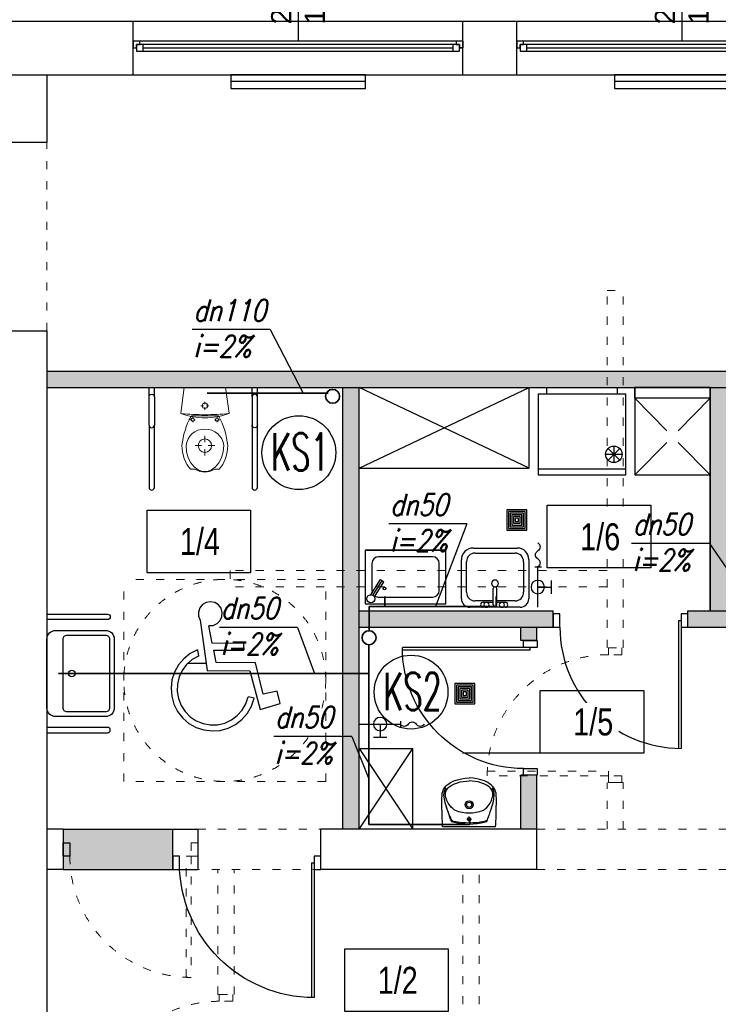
# Model space of a CAD drawing. Header units: millimetres. Extents: x 3698380 to 4312681, y 679670 to 844285.
# Tile 35 of 100: x 3970672 to 3975862, y 716673 to 723983. Entities that reach past the tile are written whole.
import ezdxf
from ezdxf.enums import TextEntityAlignment as Align

# ---------------------------------------------------------------- set-up
doc = ezdxf.new("R2010")
doc.units = ezdxf.units.MM
doc.header["$LTSCALE"] = 10
doc.linetypes.add('ACAD_ISO03W100', pattern=[30, 12, -18])
doc.linetypes.add('CENTER', pattern=[2, 1.25, -0.25, 0.25, -0.25])
for name, color, linetype, lineweight in [('0 20 cienka', 8, 'Continuous', 20), ('a_sc_nośna', 2, 'Continuous', 100), ('bloki', 214, 'Continuous', 13), ('HVAC_KS_odpływowe', 22, 'Continuous', 35), ('IS_Grafika', 7, 'Continuous', 20)]:
    doc.layers.add(name, color=color, linetype=linetype, lineweight=lineweight)
for name, color, linetype in [('15_LINIA_CIENKA', 1, 'Continuous'), ('__INST_opisy', 3, 'Continuous'), ('A_bloki', 252, 'Continuous'), ('A_kreskowanie', 8, 'Continuous'), ('A_opis_pom', 3, 'Continuous'), ('A_sc_istn', 252, 'Continuous'), ('A_sc_proj', 2, 'Continuous'), ('A_stolarka', 252, 'Continuous'), ('A_wymiary', 1, 'Continuous'), ('MUREK', 6, 'Continuous'), ('W', 8, 'CENTER')]:
    doc.layers.add(name, color=color, linetype=linetype)
doc.styles.add('253.Legenda_wodkan$0$simplex', font='simplex.shx')
doc.styles.add('ROMANS', font='romans.shx', dxfattribs={"width": 0.8, "oblique": 15})
doc.styles.get("Standard").update_dxf_attribs({"font": 'arial.ttf'})
doc.styles.add('Strzałki', font='ic-isocp.shx', dxfattribs={"width": 0.8})
doc.linetypes.add('TRACKS', pattern='A,0.15,[130,ltypeshp.shx,S=0.25,R=0,X=0,Y=0],0.15', length=0.3)

# ---------------------------------------------------------------- blocks, each defined once
blk = doc.blocks.new('*U462')
at = {"color": 252}
for p, q in [((-95, 20), (-100, 20)), ((-100, 15), (-97.5, 15)), ((-97.5, 15), (-97.5, 17.5)), ((-97.5, 17.5), (-95, 17.5)), ((-92.5, 17.5), (-97.5, 17.5)), ((-97.5, 17.5), (-97.5, 12.5)), ((-95, 17.5), (-95, 20)), ((140, 20), (-95, 20)), ((-92.5, 12.5), (-92.5, 17.5)), ((137.5, 17.5), (-92.5, 17.5)), ((-92.5, 15), (137.5, 15)), ((142.5, 17.5), (137.5, 17.5)), ((137.5, 17.5), (137.5, 12.5)), ((145, 20), (140, 20)), ((140, 20), (140, 17.5)), ((140, 17.5), (142.5, 17.5)), ((142.5, 17.5), (142.5, 15)), ((142.5, 12.5), (142.5, 17.5)), ((142.5, 15), (145, 15)), ((-97.5, 12.5), (-92.5, 12.5)), ((-92.5, 12.5), (137.5, 12.5)), ((-92.5, 12.5), (137.5, 12.5)), ((137.5, 12.5), (142.5, 12.5))]:
    blk.add_line(p, q, dxfattribs=at)
for points in [[(-100, 20), (-100, 15), (-97.5, 15)], [(145, 20), (145, 14.99), (142.5, 15)]]:
    blk.add_lwpolyline(points, dxfattribs=at)
blk = doc.blocks.new('*U338')
at = {"color": 252}
blk.add_lwpolyline([(75, 0), (0, 0)], dxfattribs=at)
for tag, p in [('S', (30, 5)), ('H', (30, -20))]:
    blk.add_attdef(tag, text='', height=15, dxfattribs=at).set_placement(p, align=Align.CENTER)
blk = doc.blocks.new('drzwiniepe')
at = {"layer": 'A_stolarka', "ltscale": 2}
for p, q in [((1098870.7, 962140.2), (1098870.7, 963140)), ((1098890.7, 962140.2), (1098890.7, 963140.2)), ((1098870.7, 962140.2), (1098890.7, 962140.2))]:
    blk.add_line(p, q, dxfattribs=at)
for points in [[(1097840.7, 962190.2), (1097890.7, 962190.2), (1097890.7, 962090.2), (1097840.7, 962090.2)], [(1098890.7, 962190.2), (1098940.7, 962190.2), (1098940.7, 962090.2), (1098890.7, 962090.2)]]:
    blk.add_lwpolyline(points, close=True, dxfattribs=at)
blk.add_arc((1098890.7, 962140.2), 1000, 90, 180, dxfattribs=at)
blk = doc.blocks.new('UMY2')
for points in [[(-25.5, 0), (25.5, 0, -0.414214), (32, -6.5), (32, -43.5, -0.414214), (25.5, -50), (-25.5, -50, -0.414214), (-32, -43.5), (-32, -6.5, -0.414214)], [(-25.5, -12), (25.5, -12, -0.414214), (28.5, -15), (28.5, -43.5, -0.414214), (25.5, -46.5), (-25.5, -46.5, -0.414214), (-28.5, -43.5), (-28.5, -15, -0.414214)]]:
    blk.add_lwpolyline(points, format="xyb", close=True)
blk.add_circle((0, -18.5), 2.5)
blk = doc.blocks.new('A$C39F57054')
at = {"layer": '15_LINIA_CIENKA', "color": 8, "lineweight": 25}
for p, q in [((21.78, 79.55), (19.47, 78.21)), ((24.42, 79.99), (21.78, 79.55)), ((27.04, 79.47), (24.42, 79.99)), ((29.31, 78.06), (27.04, 79.47)), ((17.79, 76.13), (16.95, 73.6)), ((16.95, 73.6), (17.06, 70.93)), ((19.47, 78.21), (17.79, 76.13)), ((30.93, 75.93), (29.31, 78.06)), ((31.69, 73.37), (30.93, 75.93)), ((31.5, 70.7), (31.69, 73.37)), ((17.06, 70.93), (18.1, 68.47)), ((18.1, 68.47), (22.27, 37.34)), ((28.47, 66.41), (30.38, 68.28)), ((30.38, 68.28), (31.5, 70.7)), ((25.53, 54.23), (23.33, 65.02)), ((23.35, 65.19), (26.02, 65.33)), ((26.02, 65.33), (28.47, 66.41)), ((16.44, 50.18), (11.91, 47.86)), ((16.44, 50.18), (16.95, 46.37)), ((45.01, 54.15), (25.53, 54.23)), ((27.96, 42.35), (26.4, 49.97)), ((26.4, 49.97), (45, 49.89)), ((45, 49.89), (45.01, 54.15)), ((7.93, 44.7), (4.64, 40.82)), ((11.91, 47.86), (7.93, 44.7)), ((13.02, 44.12), (9.62, 41.12)), ((16.95, 46.37), (13.02, 44.12)), ((4.64, 40.82), (2.16, 36.38)), ((6.9, 37.49), (4.97, 33.4)), ((9.62, 41.12), (6.9, 37.49)), ((22.27, 37.34), (48.72, 37.23)), ((52.21, 42.25), (27.96, 42.35)), ((48.72, 37.23), (55.24, 13.3)), ((57.02, 22.69), (52.21, 42.25)), ((0.59, 31.55), (0, 26.5)), ((2.16, 36.38), (0.59, 31.55)), ((4.97, 33.4), (3.91, 28.99)), ((0, 26.5), (0.4, 21.43)), ((3.91, 28.99), (3.76, 24.47)), ((3.76, 24.47), (4.53, 20)), ((65.68, 24.58), (57.02, 22.69)), ((67.54, 17.02), (65.68, 24.58)), ((0.4, 21.43), (1.78, 16.53)), ((4.53, 20), (6.19, 15.79)), ((46.3, 16.77), (47.74, 21.06)), ((51.37, 20.24), (47.74, 21.06)), ((49.76, 15.42), (51.37, 20.24)), ((1.78, 16.53), (4.08, 12)), ((6.19, 15.79), (8.66, 11.99)), ((40.98, 9.49), (44.01, 12.86)), ((44.01, 12.86), (46.3, 16.77)), ((47.25, 11), (49.76, 15.42)), ((55.24, 13.3), (67.54, 17.02)), ((4.08, 12), (7.23, 8)), ((7.23, 8), (11.09, 4.69)), ((8.66, 11.99), (11.85, 8.78)), ((11.85, 8.78), (15.62, 6.27)), ((15.62, 6.27), (19.83, 4.58)), ((33.22, 4.91), (37.34, 6.8)), ((37.34, 6.8), (40.98, 9.49)), ((39.91, 4.02), (43.92, 7.15)), ((43.92, 7.15), (47.25, 11)), ((11.09, 4.69), (15.52, 2.2)), ((15.52, 2.2), (20.35, 0.61)), ((19.83, 4.58), (24.28, 3.77)), ((20.35, 0.61), (25.4, 0)), ((24.28, 3.77), (28.81, 3.89)), ((25.4, 0), (30.47, 0.38)), ((28.81, 3.89), (33.22, 4.91)), ((30.47, 0.38), (35.37, 1.74)), ((35.37, 1.74), (39.91, 4.02))]:
    blk.add_line(p, q, dxfattribs=at)
at = {"layer": 'W', "color": 8, "linetype": 'Continuous', "ltscale": 4}
blk.add_line((21.69, 41.7), (10.28, 41.7), dxfattribs=at)
blk = doc.blocks.new('rsredg')
at = {"layer": 'A_bloki', "linetype": 'Continuous'}
for p, q in [((538292.4, -1273228.3), (538291, -1273264.3)), ((538293, -1273211.6), (538292.4, -1273228.3)), ((538293.7, -1273194.3), (538293, -1273211.6)), ((538687.2, -1273194.3), (538293.7, -1273194.3)), ((538359.7, -1273238.6), (538352.4, -1273250.7)), ((538490.5, -1273234.4), (538490.5, -1273270.4)), ((538621.3, -1273238.6), (538623.7, -1273242.5)), ((538687.2, -1273194.3), (538687.9, -1273211.6)), ((538687.9, -1273211.6), (538688.6, -1273228.3)), ((538688.6, -1273228.3), (538689.9, -1273264.3)), ((538289.8, -1273301.6), (538288.6, -1273337.6)), ((538291, -1273264.3), (538289.8, -1273301.6)), ((538334, -1273306), (538327.4, -1273326.2)), ((538340.8, -1273284.9), (538334, -1273306)), ((538347, -1273265.7), (538340.8, -1273284.9)), ((538352.4, -1273250.7), (538347, -1273265.7)), ((538472.5, -1273252.4), (538508.5, -1273252.4)), ((538623.7, -1273242.5), (538626.3, -1273247.6)), ((538626.3, -1273247.6), (538630.2, -1273256.2)), ((538630.2, -1273256.2), (538635.1, -1273269.4)), ((538635.1, -1273269.4), (538637.8, -1273277.6)), ((538637.8, -1273277.6), (538640.8, -1273286.7)), ((538640.8, -1273286.7), (538647.2, -1273306.8)), ((538647.2, -1273306.8), (538653.7, -1273326.5)), ((538689.9, -1273264.3), (538691.2, -1273301.6)), ((538691.2, -1273301.6), (538692.3, -1273337.6)), ((538287.7, -1273370.3), (538287.6, -1273400.5)), ((538288.6, -1273337.6), (538287.7, -1273370.3)), ((538312.6, -1273372.6), (538306.5, -1273400.5)), ((538316.7, -1273358.6), (538312.6, -1273372.6)), ((538321.6, -1273343.5), (538316.7, -1273358.6)), ((538327.4, -1273326.2), (538321.6, -1273343.5)), ((538334.9, -1273370.3), (538325.4, -1273390.9)), ((538341.2, -1273359.9), (538334.9, -1273370.3)), ((538349, -1273349.5), (538341.2, -1273359.9)), ((538358.4, -1273339.2), (538349, -1273349.5)), ((538368.7, -1273329.9), (538358.4, -1273339.2)), ((538379.2, -1273322.1), (538368.7, -1273329.9)), ((538389.2, -1273316.2), (538379.2, -1273322.1)), ((538591.9, -1273316.2), (538601.8, -1273322.1)), ((538601.8, -1273322.1), (538612.3, -1273329.9)), ((538612.3, -1273329.9), (538622.6, -1273339.2)), ((538622.6, -1273339.2), (538632, -1273349.5)), ((538632, -1273349.5), (538639.8, -1273359.9)), ((538639.8, -1273359.9), (538646.1, -1273370.3)), ((538646.1, -1273370.3), (538655.6, -1273390.9)), ((538653.7, -1273326.5), (538659.4, -1273343.6)), ((538659.4, -1273343.6), (538664.3, -1273358.7)), ((538664.3, -1273358.7), (538668.4, -1273372.6)), ((538668.4, -1273372.6), (538674.4, -1273400.5)), ((538692.3, -1273337.6), (538693.3, -1273370.3)), ((538693.3, -1273370.3), (538693.4, -1273400.5)), ((538287.6, -1273400.5), (538288.9, -1273429.6)), ((538288.9, -1273429.6), (538290.8, -1273443.9)), ((538290.8, -1273443.9), (538294.4, -1273458)), ((538294.4, -1273458), (538300, -1273471.5)), ((538306.5, -1273400.5), (538303.6, -1273429.4)), ((538303.6, -1273429.4), (538303.9, -1273443.9)), ((538303.9, -1273443.9), (538306.6, -1273457.9)), ((538306.6, -1273457.9), (538312.1, -1273470.9)), ((538315.9, -1273422.3), (538314.4, -1273433.4)), ((538314.4, -1273433.4), (538314.7, -1273444.5)), ((538314.7, -1273444.5), (538317.1, -1273455.5)), ((538318.4, -1273411.6), (538315.9, -1273422.3)), ((538317.1, -1273455.5), (538321.4, -1273465.8)), ((538325.4, -1273390.9), (538318.4, -1273411.6)), ((538655.6, -1273390.9), (538662.6, -1273411.6)), ((538663.9, -1273455.5), (538659.7, -1273465.8)), ((538662.6, -1273411.6), (538665.2, -1273422.3)), ((538666.3, -1273444.5), (538663.9, -1273455.5)), ((538665.2, -1273422.3), (538666.6, -1273433.4)), ((538666.6, -1273433.4), (538666.3, -1273444.5)), ((538674.4, -1273457.9), (538668.8, -1273470.9)), ((538674.4, -1273400.5), (538677.4, -1273429.4)), ((538677, -1273443.9), (538674.4, -1273457.9)), ((538677.4, -1273429.4), (538677, -1273443.9)), ((538686.5, -1273458), (538681, -1273471.5)), ((538690.1, -1273443.9), (538686.5, -1273458)), ((538692, -1273429.6), (538690.1, -1273443.9)), ((538693.4, -1273400.5), (538692, -1273429.6)), ((538300, -1273471.5), (538307.3, -1273484.1)), ((538307.3, -1273484.1), (538316.4, -1273495.5)), ((538312.1, -1273470.9), (538319.7, -1273483.2)), ((538316.4, -1273495.5), (538326.8, -1273505.8)), ((538321.4, -1273465.8), (538327.4, -1273475.3)), ((538326.8, -1273505.8), (538338.4, -1273514.8)), ((538327.4, -1273475.3), (538334.7, -1273483.9)), ((538334.7, -1273483.9), (538343.1, -1273491.5)), ((538338.4, -1273514.8), (538350.8, -1273522.7)), ((538343.1, -1273491.5), (538361.6, -1273504.3)), ((538350.8, -1273522.7), (538377, -1273535.1)), ((538361.6, -1273504.3), (538381.7, -1273514.1)), ((538381.7, -1273514.1), (538402.7, -1273521.7)), ((538402.7, -1273521.7), (538424.3, -1273527.7)), ((538424.3, -1273527.7), (538446.2, -1273532.2)), ((538446.2, -1273532.2), (538468.3, -1273534.8)), ((538534.9, -1273532.2), (538512.7, -1273534.8)), ((538556.8, -1273527.7), (538534.9, -1273532.2)), ((538578.3, -1273521.7), (538556.8, -1273527.7)), ((538599.3, -1273514.1), (538578.3, -1273521.7)), ((538619.4, -1273504.3), (538599.3, -1273514.1)), ((538630.2, -1273522.7), (538603.9, -1273535.1)), ((538638, -1273491.5), (538619.4, -1273504.3)), ((538642.5, -1273514.8), (538630.2, -1273522.7)), ((538646.3, -1273483.9), (538638, -1273491.5)), ((538654.1, -1273505.8), (538642.5, -1273514.8)), ((538653.7, -1273475.3), (538646.3, -1273483.9)), ((538659.7, -1273465.8), (538653.7, -1273475.3)), ((538664.6, -1273495.5), (538654.1, -1273505.8)), ((538668.8, -1273470.9), (538661.3, -1273483.2)), ((538673.6, -1273484.1), (538664.6, -1273495.5)), ((538681, -1273471.5), (538673.6, -1273484.1)), ((538377, -1273535.1), (538404.6, -1273544.4)), ((538404.6, -1273544.4), (538432.9, -1273551.3)), ((538432.9, -1273551.3), (538461.6, -1273555.8)), ((538461.6, -1273555.8), (538490.5, -1273557.9)), ((538468.3, -1273534.8), (538490.6, -1273535.8)), ((538512.7, -1273534.8), (538490.5, -1273535.8)), ((538519.4, -1273555.8), (538490.5, -1273557.9)), ((538548.1, -1273551.3), (538519.4, -1273555.8)), ((538576.3, -1273544.4), (538548.1, -1273551.3)), ((538603.9, -1273535.1), (538576.3, -1273544.4))]:
    blk.add_line(p, q, dxfattribs=at)
for centre, radius, start, end in [((538381.3, -1273254.8), 27.1, 109.68294, 143.11023), ((538382.2, -1273260.1), 27.1, 100.5561, 141.31834), ((538490.5, -1273655.8), 442.6, 74.50029, 105.49971), ((538490.5, -1273844), 621, 79.49234, 100.50766), ((538490.5, -1273252.4), 12.2, 360, 180), ((538598.8, -1273260.1), 27.1, 38.68166, 79.44389), ((538599.6, -1273254.8), 27.1, 36.88977, 70.31706), ((539261.9, -1273654), 990.1, 155.4826, 163.59349), ((538490.5, -1273552.6), 257.2, 66.78838, 113.21162), ((538490.5, -1273252.4), 12.2, 180, 360), ((538490.5, -1273358.8), 29.7, 360, 180), ((538490.5, -1273358.8), 29.7, 180, 360), ((538490.5, -1273358.8), 19.4, 360, 180), ((538490.5, -1273358.8), 19.4, 180, 360)]:
    blk.add_arc(centre, radius, start, end, dxfattribs=at)
blk = doc.blocks.new('jndf')
at = {"layer": 'A_stolarka', "ltscale": 2}
for p, q in [((6685.7, -1555593.7), (6685.7, -1556543.7)), ((6685.7, -1555593.7), (6705.7, -1555593.7)), ((6705.7, -1555593.7), (6705.7, -1556543.7))]:
    blk.add_line(p, q, dxfattribs=at)
for points in [[(5755.7, -1555643.7), (5805.7, -1555643.7), (5805.7, -1555543.7), (5755.7, -1555543.7)], [(6705.7, -1555643.7), (6755.7, -1555643.7), (6755.7, -1555543.7), (6705.7, -1555543.7)]]:
    blk.add_lwpolyline(points, close=True, dxfattribs=at)
blk.add_arc((6705.7, -1555643.7), 900, 180, 270, dxfattribs=at)
blk = doc.blocks.new('kran ze złączką 2d - kran ze złączką 2d-1891425-1 PIĘTRO')
at = {"layer": 'A_bloki'}
for p, q in [((0, 2.18), (0, -2.82)), ((29.99, 0.01), (0, 0)), ((14.99, 0), (15, -10)), ((10, -10), (20, -10))]:
    blk.add_line(p, q, dxfattribs=at)
blk.add_circle((14.99, 0), 5, dxfattribs=at)
for centre, start, end in [((-8.87, -1.79), 31.09504, 148.90496), ((-2.93, 1.79), 211.09504, 328.90496), ((-14.81, 1.79), 211.09504, 328.90496)]:
    blk.add_arc(centre, 3.47, start, end, dxfattribs=at)
blk = doc.blocks.new('Wpust podłogowy - DN 100-1891426-1 PIĘTRO')
at = {"layer": 'A_bloki'}
for p, q in [((7.5, 7.5), (-7.5, 7.5)), ((-7.5, 7.5), (-7.5, -7.5)), ((7.5, 7.5), (-7.5, 7.5)), ((-7.5, 7.5), (-7.5, -7.5)), ((7.5, -7.5), (7.5, 7.5)), ((7.5, -7.5), (7.5, 7.5)), ((6.25, 6.25), (-6.25, 6.25)), ((-6.25, 6.25), (-6.25, -6.25)), ((5, 5), (-5, 5)), ((-5, 5), (-5, -5)), ((3.75, 3.75), (-3.75, 3.75)), ((-3.75, 3.75), (-3.75, -3.75)), ((2.5, 2.5), (-2.5, 2.5)), ((-2.5, 2.5), (-2.5, -2.5)), ((1.25, 1.25), (-1.25, 1.25)), ((-1.25, 1.25), (-1.25, -1.25)), ((1.25, -1.25), (1.25, 1.25)), ((2.5, -2.5), (2.5, 2.5)), ((3.75, -3.75), (3.75, 3.75)), ((5, -5), (5, 5)), ((6.25, -6.25), (6.25, 6.25)), ((-6.25, -6.25), (6.25, -6.25)), ((-5, -5), (5, -5)), ((-3.75, -3.75), (3.75, -3.75)), ((-2.5, -2.5), (2.5, -2.5)), ((-1.25, -1.25), (1.25, -1.25)), ((-7.5, -7.5), (7.5, -7.5)), ((-7.5, -7.5), (7.5, -7.5))]:
    blk.add_line(p, q, dxfattribs=at)
blk = doc.blocks.new('zlew_ 1 komora_ gospodarczy_ 01 - 500 x 440mm-1748953-1 PIĘTRO')
at = {"layer": 'A_bloki'}
for p, q in [((-14.54, 25.99), (18.13, 25.99)), ((-14.54, 25.99), (18.13, 25.99)), ((-13.27, 22.18), (16.41, 22.18)), ((-23.43, -11.66), (-23.43, 17.1)), ((-23.43, -11.66), (-23.43, 17.1)), ((-19.62, -6.9), (-19.62, 15.83)), ((22.76, 15.83), (22.76, -6.9)), ((26.57, 17.55), (26.57, -11.66)), ((26.57, 17.55), (26.57, -11.66)), ((0.3, -16.07), (0.3, -4.04)), ((2.84, -16.07), (2.84, -4.04)), ((0.3, -13.25), (-13.27, -13.25)), ((-7.32, -14.2), (0.3, -14.2)), ((16.41, -13.25), (2.84, -13.25)), ((2.84, -14.2), (9.19, -14.2)), ((20.22, -18.01), (-17.08, -18.01)), ((20.22, -18.01), (-17.08, -18.01)), ((9.19, -18.01), (-7.32, -18.01))]:
    blk.add_line(p, q, dxfattribs=at)
for centre, radius, start, end in [((-14.54, 17.1), 8.89, 90, 180), ((-14.54, 17.1), 8.89, 90, 180), ((-13.27, 15.83), 6.35, 90, 180), ((16.41, 15.83), 6.35, 360, 90), ((18.13, 17.55), 8.44, 0, 90), ((18.13, 17.55), 8.44, 360, 90), ((1.57, -0.32), 2.54, 360, 180), ((-13.27, -6.9), 6.35, 180, 270), ((1.57, -0.32), 2.54, 180, 0), ((1.57, -4.04), 1.27, 360, 180), ((16.41, -6.9), 6.35, 270, 0), ((-17.08, -11.66), 6.35, 180, 270), ((-17.08, -11.66), 6.35, 180, 270), ((-7.32, -16.11), 1.91, 90, 270), ((-4.78, -16.11), 1.9, 360, 180), ((6.65, -16.11), 1.9, 0, 180), ((9.19, -16.11), 1.9, 270, 90), ((20.22, -11.66), 6.35, 270, 0), ((20.22, -11.66), 6.35, 270, 0), ((-4.78, -16.11), 1.9, 180, 0), ((1.57, -16.07), 1.27, 180, 0), ((6.65, -16.11), 1.9, 180, 0)]:
    blk.add_arc(centre, radius, start, end, dxfattribs=at)
blk = doc.blocks.new('d')
at = {"layer": 'A_kreskowanie', "ltscale": 2}
h = blk.add_hatch(color=252, dxfattribs=at)
h.dxf.hatch_style = 1
h.paths.add_polyline_path([(3731432.76, 791007.02), (3731312.76, 791007.02), (3731312.76, 789647.02), (3731432.76, 789647.02)])
h.paths.add_polyline_path([(3732874.74, 789327.02), (3732874.74, 789347.02), (3731432.76, 789347.02), (3731432.76, 789227.02), (3732874.74, 789227.02)])
h.paths.add_polyline_path([(3732754.74, 789227.02), (3732634.74, 789227.02), (3732634.74, 789127.02), (3732754.74, 789127.02)])
h.paths.add_polyline_path([(3734281.53, 789347.02), (3733874.74, 789347.02), (3733874.74, 789227.02), (3734281.53, 789227.02)])
h.paths.add_polyline_path([(3734161.53, 791007.02), (3734041.53, 791007.02), (3734041.53, 790927.02), (3734041.53, 790357.02), (3734041.53, 789347.02), (3734161.53, 789347.02)])
h.paths.add_polyline_path([(3736381.9, 791007.02), (3736261.9, 791007.02), (3736261.9, 789347.02), (3735463.65, 789347.02), (3735314.74, 789347.02), (3735314.74, 789227.02), (3736381.9, 789227.02)])
h.paths.add_polyline_path([(3735583.65, 789227.02), (3735463.65, 789227.02), (3735463.65, 787727.02), (3735583.65, 787727.02)])
h.paths.add_polyline_path([(3732754.74, 788122.56), (3732634.74, 788122.56), (3732634.74, 787727.02), (3732754.74, 787727.02)])
h.paths.add_polyline_path([(3731432.76, 789527.02), (3731312.76, 789527.02), (3731312.76, 787727.02), (3731432.76, 787727.02)])
h.paths.add_polyline_path([(3730049.12, 787727.02), (3729235.08, 787727.02), (3729235.08, 787627.02), (3729285.08, 787627.02), (3729285.08, 787527.02, 0.0278424), (3729290.65, 787427.02), (3730049.12, 787427.02)])
h.paths.add_polyline_path([(3729285.08, 787527.02), (3729235.08, 787527.02), (3729235.08, 787427.02), (3729290.65, 787427.02, -0.0278424)], flags=17)
h.paths.add_polyline_path([(3729285.08, 787627.02), (3729235.08, 787627.02), (3729235.08, 787527.02), (3729285.08, 787527.02)], flags=17)
h.paths.add_polyline_path([(3729114.74, 784607.02), (3728714.74, 784607.02), (3728714.74, 783607.02), (3729114.74, 783607.02)])
h.paths.add_polyline_path([(3729220.66, 783607.02), (3729114.74, 783607.02), (3729114.74, 783487.02), (3729220.66, 783487.02)])
h.paths.add_polyline_path([(3729309.74, 783607.02), (3729220.66, 783607.02), (3729220.66, 783487.02), (3729309.74, 783487.02)])
h.paths.add_polyline_path([(3732204.74, 783607.02), (3730709.74, 783607.02), (3730709.74, 783487.02), (3732204.74, 783487.02)])
h.paths.add_polyline_path([(3732324.74, 783707.02), (3732204.74, 783707.02), (3732204.74, 781627.02), (3732324.74, 781627.02)])
h.paths.add_polyline_path([(3735344.74, 786027.02), (3735224.74, 786027.02), (3732324.74, 786027.02), (3732324.74, 785907.02), (3735224.74, 785907.02), (3735224.74, 781627.02), (3735344.74, 781627.02)])
h.paths.add_polyline_path([(3744114.74, 791127.02), (3735314.74, 791127.02), (3735314.74, 791007.02), (3744114.74, 791007.02)])
h.paths.add_polyline_path([(3740100.05, 791007.02), (3739980.05, 791007.02), (3739980.05, 787727.02), (3740100.05, 787727.02)])
h.paths.add_polyline_path([(3742214.74, 791007.02), (3742094.74, 791007.02), (3742094.74, 787727.02), (3742214.74, 787727.02)])
h.paths.add_polyline_path([(3727024.74, 793327.02), (3726904.74, 793327.02), (3726904.74, 789127.02), (3727024.74, 789127.02)])
h = blk.add_hatch(color=252, dxfattribs=at)
h.dxf.hatch_style = 1
h.paths.add_polyline_path([(3733274.74, 791127.02), (3729114.74, 791127.02), (3729114.74, 791007.02), (3732204.74, 791007.02), (3733274.74, 791007.02)])
h.paths.add_polyline_path([(3733394.74, 791127.02), (3733274.74, 791127.02), (3733274.74, 791007.02), (3733394.74, 791007.02)])
h.paths.add_polyline_path([(3735194.74, 791127.02), (3733394.74, 791127.02), (3733394.74, 791007.02), (3733824.74, 791007.02), (3734041.53, 791007.02), (3735194.74, 791007.02)])
h.paths.add_polyline_path([(3735314.74, 791127.02), (3735194.74, 791127.02), (3735194.74, 791007.02), (3735314.74, 791007.02)])
h.paths.add_polyline_path([(3731432.76, 789647.02), (3731312.76, 789647.02), (3731312.76, 789527.02), (3731432.76, 789527.02)])
at = {"color": 252}
blk.add_lwpolyline([(3729235.08, 787527.02), (3729235.08, 787627.02), (3729285.08, 787627.02), (3729285.08, 787527.02)], close=True, dxfattribs=at)
at = {"layer": '0 20 cienka', "color": 252, "linetype": 'ACAD_ISO03W100', "ltscale": 0.5}
for p, q in [((3729114.74, 791427.02), (3729114.74, 792827.02)), ((3729685.48, 788081.68), (3729685.48, 789581.68)), ((3731185.48, 789581.68), (3729685.48, 789581.68)), ((3731185.48, 788081.68), (3731185.48, 789581.68)), ((3731185.48, 788081.68), (3729685.48, 788081.68)), ((3730235.08, 787727.02), (3731149.12, 787727.02)), ((3732754.74, 787727.02), (3734254.74, 787727.02)), ((3731149.12, 787427.02), (3730235.08, 787427.02)), ((3732754.74, 787427.02), (3734254.74, 787427.02))]:
    blk.add_line(p, q, dxfattribs=at)
for points in [[(3733274.74, 789072.56), (3733274.74, 791727.02)], [(3733274.74, 791727.02), (3733394.74, 791727.02)], [(3733394.74, 789072.56), (3733394.74, 791727.02)], [(3733274.74, 789647.02), (3730474.74, 789647.02)], [(3730474.74, 789647.02), (3730474.74, 789527.02)], [(3733274.74, 789527.02), (3730474.74, 789527.02)], [(3733274.74, 787727.02), (3733274.74, 788072.56)], [(3733394.74, 788072.56), (3733274.74, 788072.56)], [(3733394.74, 787727.02), (3733394.74, 788072.56)], [(3730384.74, 786499.45), (3730384.74, 787427.02)], [(3730504.74, 786499.45), (3730504.74, 787427.02)], [(3732204.74, 781627.02), (3732204.74, 787427.02)], [(3732324.74, 781627.02), (3732324.74, 787427.02)], [(3730384.74, 786499.45), (3730504.74, 786499.45)]]:
    blk.add_lwpolyline(points, dxfattribs=at)
for points in [[(3733284.74, 789072.56), (3733384.74, 789072.56), (3733384.74, 789022.56), (3733284.74, 789022.56)], [(3732384.74, 788157.56), (3733284.74, 788157.56), (3733284.74, 788122.56), (3732384.74, 788122.56)], [(3733384.74, 788072.56), (3733384.74, 788122.56), (3733284.74, 788122.56), (3733284.74, 788072.56)], [(3730235.08, 787627.02), (3730185.08, 787627.02), (3730185.08, 787527.02), (3730235.08, 787527.02)], [(3730150.08, 786627.02), (3730150.08, 787527.02), (3730185.08, 787527.02), (3730185.08, 786627.02)], [(3730394.74, 786499.45), (3730494.74, 786499.45), (3730494.74, 786449.45), (3730394.74, 786449.45)]]:
    blk.add_lwpolyline(points, close=True, dxfattribs=at)
blk.add_circle((3730435.48, 788831.68), 750, dxfattribs=at)
for centre, start, end in [((3733284.74, 788122.56), 90, 180), ((3730185.08, 787527.02), 180, 270), ((3730394.74, 785549.45), 90, 180)]:
    blk.add_arc(centre, 900, start, end, dxfattribs=at)
at = {"layer": 'A_bloki', "color": 252, "linetype": 'Continuous'}
for p, q in [((3731432.76, 790407.02), (3732695.88, 791007.02)), ((3732695.88, 790407.02), (3731432.76, 791007.02)), ((3732695.88, 790407.02), (3732695.88, 791007.02)), ((3733719.42, 790684.88), (3733481.53, 790927.02)), ((3733803.63, 790684.88), (3734041.53, 790927.02)), ((3733481.53, 790357.02), (3733719.42, 790599.16)), ((3734041.53, 790357.02), (3733803.63, 790599.16)), ((3731432.76, 790407.02), (3732695.88, 790407.02)), ((3732078.56, 789799.44), (3731478.56, 789799.44)), ((3731478.56, 789799.44), (3731478.56, 789399.74)), ((3731478.56, 789799.44), (3732078.56, 789799.44)), ((3732078.56, 789399.74), (3732078.56, 789799.44)), ((3731528.56, 789699.44), (3731528.56, 789499.74)), ((3731978.56, 789749.44), (3731578.56, 789749.44)), ((3732028.56, 789499.74), (3732028.56, 789699.44)), ((3731521.65, 789467.56), (3731592.81, 789580.57)), ((3731536.48, 789462.97), (3731605.5, 789572.58)), ((3731547.04, 789451.57), (3731618.19, 789564.59)), ((3731592.81, 789580.57), (3731618.19, 789564.59)), ((3731478.56, 789399.74), (3732078.56, 789399.74)), ((3731578.56, 789449.74), (3731978.56, 789449.74)), ((3731432.76, 788327.02), (3731832.76, 788327.02)), ((3731432.76, 788327.02), (3731832.76, 787727.02)), ((3731432.76, 787727.02), (3731832.76, 788327.02)), ((3731832.76, 787727.02), (3731832.76, 788327.02))]:
    blk.add_line(p, q, dxfattribs=at)
at = {"layer": 'A_bloki', "color": 252}
for p, q in [((3733325.6, 790571.19), (3733325.6, 790448.95)), ((3733386.72, 790510.07), (3733264.47, 790510.07)), ((3733282.37, 790553.29), (3733368.82, 790466.85)), ((3733368.82, 790553.29), (3733282.37, 790466.85)), ((3733414.35, 790399.4), (3732764.35, 790399.4))]:
    blk.add_line(p, q, dxfattribs=at)
for points in [[(3729872.88, 790937.02), (3729872.88, 791007.02)], [(3729912.88, 790937.02), (3729912.88, 791007.02)], [(3730638.17, 790937.02), (3730638.17, 791007.02)], [(3730678.17, 790937.02), (3730678.17, 791007.02)]]:
    blk.add_lwpolyline(points, dxfattribs=at)
for points in [[(3732827.96, 790957.02), (3732827.96, 791006.33), (3733350.73, 791006.33), (3733350.73, 790957.02)], [(3732764.35, 790957.02), (3732764.35, 790357.02), (3733414.35, 790357.02), (3733414.35, 790957.02)]]:
    blk.add_lwpolyline(points, close=True, dxfattribs=at)
at = {"layer": 'A_bloki', "color": 252, "linetype": 'Continuous'}
for points in [[(3734041.53, 790357.02), (3734041.53, 791007.02), (3733481.53, 791007.02), (3733481.53, 790357.02)], [(3734041.53, 791007.02), (3734041.53, 790927.02), (3733481.53, 790927.02), (3733481.53, 791007.02)]]:
    blk.add_lwpolyline(points, close=True, dxfattribs=at)
at = {"layer": 'A_bloki', "color": 252}
for points in [[(3729872.88, 790727.02), (3729872.88, 790937.02, -1), (3729912.88, 790937.02), (3729912.88, 790727.02)], [(3730678.17, 790727.02), (3730678.17, 790937.02, 1), (3730638.17, 790937.02), (3730638.17, 790727.02)], [(3729872.88, 790727.02), (3729872.88, 790264.53, 1), (3729912.88, 790264.53), (3729912.88, 790727.02)], [(3729872.88, 790727.02), (3729872.88, 790727.02, 1), (3729912.88, 790727.02), (3729912.88, 790727.02)], [(3730638.17, 790727.02), (3730638.17, 790264.53, 1), (3730678.17, 790264.53), (3730678.17, 790727.02)], [(3730678.17, 790727.02), (3730678.17, 790727.02, -1), (3730638.17, 790727.02), (3730638.17, 790727.02)], [(3729114.74, 789323.19), (3729564.74, 789323.19, -1), (3729564.74, 789283.19), (3729114.74, 789283.19)], [(3729114.74, 788443.19), (3729564.74, 788443.19, 1), (3729564.74, 788483.19), (3729114.74, 788483.19)]]:
    blk.add_lwpolyline(points, format="xyb", dxfattribs=at)
blk.add_circle((3733325.6, 790510.07), 61.12, dxfattribs=at)
at = {"layer": 'A_bloki', "color": 252, "linetype": 'Continuous'}
for centre, radius in [((3731622.88, 789513.95), 10), ((3731520.5, 789437.58), 30)]:
    blk.add_circle(centre, radius, dxfattribs=at)
for centre, start, end in [((3731578.56, 789699.44), 90, 180), ((3731978.56, 789699.44), 0, 90), ((3731578.56, 789499.74), 180, 199.468731), ((3731978.56, 789499.74), 270, 0), ((3731578.56, 789499.74), 236.643051, 270)]:
    blk.add_arc(centre, 50, start, end, dxfattribs=at)
at = {"layer": 'A_opis_pom', "color": 252, "ltscale": 2}
blk.add_line((3732779.4, 788291.46), (3732202.52, 788291.46), dxfattribs=at)
for points in [[(3732831.37, 790131.89), (3733600.29, 790131.89), (3733600.29, 789666.47), (3732831.37, 789666.47)], [(3729858.27, 790096.2), (3730627.2, 790096.2), (3730627.2, 789630.78), (3729858.27, 789630.78)], [(3732779.4, 788756.89), (3733548.33, 788756.89), (3733548.33, 788291.46), (3732779.4, 788291.46)], [(3731327.16, 786839.01), (3732096.08, 786839.01), (3732096.08, 786373.58), (3731327.16, 786373.58)]]:
    blk.add_lwpolyline(points, close=True, dxfattribs=at)
at = {"layer": 'A_sc_istn', "color": 252}
for p, q in [((3730049.12, 787727.02), (3730235.08, 787727.02)), ((3730049.12, 787427.02), (3730235.08, 787427.02))]:
    blk.add_line(p, q, dxfattribs=at)
for points in [[(3722514.74, 788607.02), (3722514.74, 793727.02), (3744014.74, 793727.02), (3744014.74, 797027.02)], [(3722914.74, 788607.02), (3722914.74, 793327.02), (3744414.74, 793327.02), (3744414.74, 797027.02)], [(3729754.74, 793327.02), (3729754.74, 793727.02)], [(3732204.74, 793327.02), (3732204.74, 793727.02)], [(3732604.74, 793327.02), (3732604.74, 793727.02)], [(3729114.74, 793327.02), (3729114.74, 792827.02)], [(3729114.74, 791427.02), (3729114.74, 784607.02)], [(3729114.74, 791007.02), (3729114.74, 787727.02)], [(3729235.08, 787727.02), (3729114.74, 787727.02)], [(3729235.08, 787727.02), (3729235.08, 787427.02)], [(3730235.08, 787727.02), (3730235.08, 787427.02)], [(3732754.74, 787727.02), (3731149.12, 787727.02)], [(3729235.08, 787427.02), (3729114.74, 787427.02)], [(3732754.74, 787427.02), (3731149.12, 787427.02)]]:
    blk.add_lwpolyline(points, dxfattribs=at)
for points in [[(3731479.75, 793327.02), (3730479.75, 793327.02), (3730479.75, 793227.02), (3731479.75, 793227.02)], [(3734329.75, 793327.02), (3733329.75, 793327.02), (3733329.75, 793227.02), (3734329.75, 793227.02)]]:
    blk.add_lwpolyline(points, close=True, dxfattribs=at)
at = {"layer": 'A_sc_istn', "color": 252, "linetype": 'TRACKS', "ltscale": 20}
for points in [[(3731479.75, 793277.02), (3730479.75, 793277.02)], [(3734329.75, 793277.02), (3733329.75, 793277.02)]]:
    blk.add_lwpolyline(points, dxfattribs=at)
at = {"layer": 'A_sc_proj', "color": 252, "ltscale": 2}
for p, q in [((3728714.74, 792827.02), (3729114.74, 792827.02)), ((3728714.74, 791427.02), (3729114.74, 791427.02)), ((3729114.74, 791007.02), (3731774.74, 791007.02)), ((3731312.76, 787727.02), (3731312.76, 791007.02)), ((3731312.76, 787727.02), (3731312.76, 791007.02)), ((3731432.76, 787727.02), (3731432.76, 791007.02)), ((3731432.76, 787727.02), (3731432.76, 791007.02)), ((3732204.74, 791007.02), (3733824.74, 791007.02)), ((3734041.53, 791007.02), (3734041.53, 789347.02)), ((3734041.53, 789347.02), (3734041.53, 791007.02)), ((3731432.76, 789347.02), (3732874.74, 789347.02)), ((3733874.74, 789347.02), (3734281.53, 789347.02)), ((3731432.76, 789227.02), (3732874.74, 789227.02)), ((3732634.74, 789127.02), (3732634.74, 789227.02)), ((3732634.74, 789127.02), (3732634.74, 789227.02)), ((3732754.74, 789127.02), (3732754.74, 789227.02)), ((3732754.74, 789127.02), (3732754.74, 789227.02)), ((3733874.74, 789227.02), (3734281.53, 789227.02)), ((3732634.74, 787727.02), (3732634.74, 788127.02)), ((3732634.74, 787727.02), (3732634.74, 788127.02)), ((3732754.74, 787727.02), (3732754.74, 788127.02)), ((3732754.74, 787727.02), (3732754.74, 788127.02)), ((3729235.08, 787727.02), (3730049.12, 787727.02)), ((3729235.08, 787427.02), (3730049.12, 787427.02))]:
    blk.add_line(p, q, dxfattribs=at)
at = {"layer": 'A_sc_proj', "color": 252, "ltscale": 16}
for p, q in [((3732874.74, 789227.02), (3732874.74, 789347.02)), ((3733874.74, 789227.02), (3733874.74, 789347.02)), ((3732754.74, 789127.02), (3732634.74, 789127.02)), ((3732754.74, 788127.02), (3732634.74, 788127.02)), ((3730049.12, 787427.02), (3730049.12, 787727.02)), ((3731149.12, 787427.02), (3731149.12, 787727.02)), ((3732754.74, 787427.02), (3732754.74, 787727.02))]:
    blk.add_line(p, q, dxfattribs=at)
at = {"layer": 'A_sc_proj', "color": 252, "ltscale": 2}
for points in [[(3729114.74, 791127.02), (3744114.74, 791127.02)], [(3729114.74, 791007.02), (3744114.74, 791007.02)], [(3729114.74, 791007.02), (3732204.74, 791007.02)]]:
    blk.add_lwpolyline(points, dxfattribs=at)
at = {"layer": 'bloki', "color": 252, "ltscale": 0.5}
for p, q in [((3730108.32, 790815.64), (3730134.88, 791007.02)), ((3730134.88, 791007.02), (3730440.9, 791007.02)), ((3730467.46, 790815.64), (3730440.9, 791007.02)), ((3730258.4, 790870.64), (3730276.89, 790870.64)), ((3730287.89, 790881.64), (3730287.89, 790900.13)), ((3730287.89, 790859.65), (3730287.89, 790841.15)), ((3730317.38, 790870.64), (3730298.88, 790870.64)), ((3730287.89, 790797.02), (3730193.75, 790797.02)), ((3730287.89, 790797.02), (3730382.02, 790797.02)), ((3730179.68, 790767.02), (3730191.1, 790767.02)), ((3730197.89, 790773.81), (3730197.89, 790785.23)), ((3730197.89, 790760.24), (3730197.89, 790748.82)), ((3730216.09, 790767.02), (3730204.67, 790767.02)), ((3730359.68, 790767.02), (3730371.1, 790767.02)), ((3730377.89, 790773.81), (3730377.89, 790785.23)), ((3730377.89, 790760.24), (3730377.89, 790748.82)), ((3730396.09, 790767.02), (3730384.67, 790767.02)), ((3730287.89, 790647.34), (3730287.89, 790599.95)), ((3730122.15, 790525.01), (3730117.89, 790574.52)), ((3730151.96, 790528.45), (3730147.89, 790574.52)), ((3730215.07, 790574.52), (3730262.46, 790574.52)), ((3730360.7, 790574.52), (3730313.31, 790574.52)), ((3730427.89, 790574.52), (3730423.82, 790528.45)), ((3730457.89, 790574.52), (3730453.63, 790525.01)), ((3730134.72, 790477.98), (3730122.15, 790525.01)), ((3730163.92, 790485.06), (3730151.96, 790528.45)), ((3730287.89, 790501.71), (3730287.89, 790549.1)), ((3730423.82, 790528.45), (3730411.85, 790485.06)), ((3730453.63, 790525.01), (3730441.05, 790477.98)), ((3730154.98, 790435.8), (3730134.72, 790477.98)), ((3730181.89, 790400.56), (3730154.98, 790435.8)), ((3730183.1, 790446.87), (3730163.92, 790485.06)), ((3730208.36, 790416.1), (3730183.1, 790446.87)), ((3730392.68, 790446.87), (3730367.42, 790416.1)), ((3730411.85, 790485.06), (3730392.68, 790446.87)), ((3730420.8, 790435.8), (3730393.88, 790400.56)), ((3730441.05, 790477.98), (3730420.8, 790435.8)), ((3730214.13, 790399.06), (3730181.89, 790400.56)), ((3730238.24, 790394.53), (3730208.36, 790416.1)), ((3730250.06, 790382.6), (3730214.13, 790399.06)), ((3730271.01, 790383.43), (3730238.24, 790394.53)), ((3730287.89, 790377.02), (3730250.06, 790382.6)), ((3730304.76, 790383.43), (3730271.01, 790383.43)), ((3730325.72, 790382.6), (3730287.89, 790377.02)), ((3730337.53, 790394.53), (3730304.76, 790383.43)), ((3730361.65, 790399.06), (3730325.72, 790382.6)), ((3730367.42, 790416.1), (3730337.53, 790394.53)), ((3730393.88, 790400.56), (3730361.65, 790399.06))]:
    blk.add_line(p, q, dxfattribs=at)
for centre, radius, start, end in [((3730287.89, 790870.64), 20.24, 0, 180), ((3730287.89, 790870.64), 20.24, 180, 0), ((3730111.27, 790815.12), 3, 170.04995, 249.837888), ((3730111.4, 790815.83), 3, 173.741104, 264.294269), ((3730289.52, 791300.56), 520.13, 249.837888, 269.820452), ((3730287.89, 792582.22), 1778.18, 264.294269, 270), ((3730674.75, 790521.59), 559.38, 151.108476, 174.570107), ((3730193.75, 790787.02), 10, 90, 151.108476), ((3730287.89, 792582.22), 1778.18, 270, 275.705731), ((3730286.26, 791300.56), 520.13, 270.179548, 290.162112), ((3730382.02, 790787.02), 10, 28.891524, 90), ((3729901.02, 790521.59), 559.38, 5.429893, 28.891524), ((3730197.89, 790767.02), 12.49, 0, 180), ((3730197.89, 790767.02), 12.49, 180, 0), ((3730377.89, 790767.02), 12.49, 0, 180), ((3730377.89, 790767.02), 12.49, 180, 0), ((3730282.71, 790561.69), 135.43, 87.807807, 174.564043), ((3730293.07, 790561.69), 135.43, 5.435957, 92.192193), ((3730287.89, 790574.52), 50, 0, 180), ((3730287.89, 790574.52), 50, 180, 0)]:
    blk.add_arc(centre, radius, start, end, dxfattribs=at)
at = {"layer": 'bloki', "color": 252}
for centre, start, end in [((3730464.37, 790815.83), 275.705731, 6.258896), ((3730464.5, 790815.12), 290.162112, 9.95005)]:
    blk.add_arc(centre, 3, start, end, dxfattribs=at)
at = {"layer": 'A_bloki', "color": 252, "linetype": 'Continuous', "yscale": 10, "zscale": 10}
for name, p, xscale, rotation in [('Wpust podłogowy - DN 100-1891426-1 PIĘTRO', (3732604.57, 790022.95), 10, 179.9999999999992), ('kran ze złączką 2d - kran ze złączką 2d-1891425-1 PIĘTRO', (3732760.27, 789674.47), -10, 90), ('Wpust podłogowy - DN 100-1891426-1 PIĘTRO', (3732218.85, 788733.34), 10, 89.99999999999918)]:
    blk.add_blockref(name, p, dxfattribs=dict(at, xscale=xscale, rotation=rotation))
for name, p, xscale in [('zlew_ 1 komora_ gospodarczy_ 01 - 500 x 440mm-1748953-1 PIĘTRO', (3732427.28, 789554.62), 10), ('kran ze złączką 2d - kran ze złączką 2d-1891425-1 PIĘTRO', (3731739.74, 788507.25), -10)]:
    blk.add_blockref(name, p, dxfattribs=dict(at, xscale=xscale))
at = {"layer": 'A_bloki', "color": 252, "xscale": 10, "yscale": 10, "zscale": 10, "rotation": 89.99999999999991}
blk.add_blockref('UMY2', (3729114.74, 788883.19), dxfattribs=at)
at = {"layer": 'A_bloki', "color": 252, "xscale": -1, "rotation": 180}
blk.add_blockref('rsredg', (3193760.37, -485450.19), dxfattribs=at)
at = {"layer": 'A_sc_istn', "color": 252, "linetype": 'ACAD_ISO03W100', "xscale": 10, "yscale": 10, "zscale": 10, "rotation": 90}
for p in [(3730979.74, 793577.05), (3733829.74, 793577.05)]:
    blk.add_blockref('*U338', p, dxfattribs=at).add_auto_attribs({'S': '245', 'H': '165'})
at = {"layer": 'A_sc_istn', "color": 252, "xscale": 10, "yscale": 10, "zscale": 10}
for p in [(3730754.74, 793377.05), (3733604.74, 793377.05)]:
    blk.add_blockref('*U462', p, dxfattribs=at)
at = {"layer": 'a_sc_nośna', "color": 252, "xscale": -1, "rotation": 180}
blk.add_blockref('drzwiniepe', (2632208.37, 1749617.18), dxfattribs=at)
at = {"layer": 'A_stolarka', "color": 252}
blk.add_blockref('jndf', (3727119.01, 2344870.77), dxfattribs=at)
at = {"layer": 'A_stolarka', "color": 252, "xscale": -1, "rotation": 270}
blk.add_blockref('jndf', (5288298.49, 782371.29), dxfattribs=at)
at = {"layer": 'MUREK', "color": 252, "ltscale": 30, "xscale": 11.99999999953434, "yscale": 11.99999999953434, "zscale": 11.99999999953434}
blk.add_blockref('A$C39F57054', (3730036.44, 788456.3), dxfattribs=at)
at = {"layer": 'A_opis_pom', "color": 252, "char_height": 200, "attachment_point": 5, "style": 'Strzałki', "bg_fill": 3, "box_fill_scale": 1.2, "bg_fill_color": 256, "bg_fill_transparency": 10554628}
for s, insert in [('1/4', (3730251.26, 789861.03)), ('1/6', (3733224.35, 789896.72)), ('1/5', (3733172.39, 788521.72)), ('1/2', (3731720.14, 786603.84))]:
    blk.add_mtext(s, dxfattribs=dict(at, insert=insert))

msp = doc.modelspace()

# ---------------------------------------------------------------- block references
at = {"layer": 'A_wymiary'}
msp.add_blockref('d', (241760.1, -69754.1), dxfattribs=at)

# ---------------------------------------------------------------- next in the draw order: linework, layer by layer
at = {"layer": '__INST_opisy'}
for p, q in [((3972533.5, 721681.7), (3971953.8, 721681.7)), ((3972533.5, 721681.7), (3972778.1, 721210.5)), ((3973994, 720239.4), (3973414.2, 720239.4)), ((3973994, 720239.4), (3973760.6, 719626.1)), ((3975796.7, 720094.6), (3975217, 720094.6)), ((3975796.7, 720094.6), (3976004.9, 719791.7)), ((3972735.9, 719471), (3972156.2, 719471)), ((3972735.9, 719471), (3972861.2, 719128.7)), ((3973139, 718661.7), (3972559.3, 718661.7)), ((3973139, 718661.7), (3973264.8, 718347.3))]:
    msp.add_line(p, q, dxfattribs=at)
at = {"layer": 'HVAC_KS_odpływowe', "ltscale": 2}
for p, q in [((3972964.9, 721210.5), (3972065.8, 721210.5)), ((3973383.7, 719626.1), (3973383.7, 719701.7)), ((3974210.5, 719626.1), (3974210.5, 719701.7)), ((3973269.3, 719443), (3973269.3, 719626.1)), ((3973269.3, 719626.1), (3974210.5, 719626.1)), ((3973264.8, 719128.7), (3973264.8, 719338.9)), ((3970959.5, 719128.7), (3973264.8, 719128.7)), ((3973264.8, 718009), (3973264.8, 719128.7)), ((3974016.2, 718009), (3973264.8, 718009)), ((3974015.7, 718047), (3974016.2, 718009))]:
    msp.add_line(p, q, dxfattribs=at)
at = {"layer": 'HVAC_KS_odpływowe'}
for centre in [(3972996.9, 721186.6), (3973267.2, 719394.6)]:
    msp.add_circle(centre, 51.8, dxfattribs=at)
at = {"layer": 'IS_Grafika', "lineweight": 30}
for centre in [(3972746.2, 720768.5, 0), (3973579.5, 718990.9, 0)]:
    msp.add_circle(centre, 274.1, dxfattribs=at)

# ---------------------------------------------------------------- next in the draw order: texts
at = {"layer": '__INST_opisy', "char_height": 160, "width": 2304.479, "attachment_point": 1, "rotation": 359.97, "style": 'ROMANS'}
for s, insert in [('dn110\\Pi=2%', (3971963.4, 721904.8)), ('dn50\\Pi=2%', (3973423.8, 720462.4)), ('dn50\\Pi=2%', (3975226.6, 720317.7)), ('dn50\\Pi=2%', (3972165.8, 719694.1)), ('dn50\\Pi=2%', (3972568.9, 718884.7))]:
    msp.add_mtext(s, dxfattribs=dict(at, insert=insert))
at = {"layer": 'HVAC_KS_odpływowe', "color": 0, "style": '253.Legenda_wodkan$0$simplex', "width": 0.6}
for s, p in [('KS1', (3972539.6, 720634.9, 0)), ('KS2', (3973372.9, 718857.3, 0))]:
    msp.add_text(s, height=277.2, dxfattribs=at).set_placement(p)

doc.saveas('drawing.dxf')
